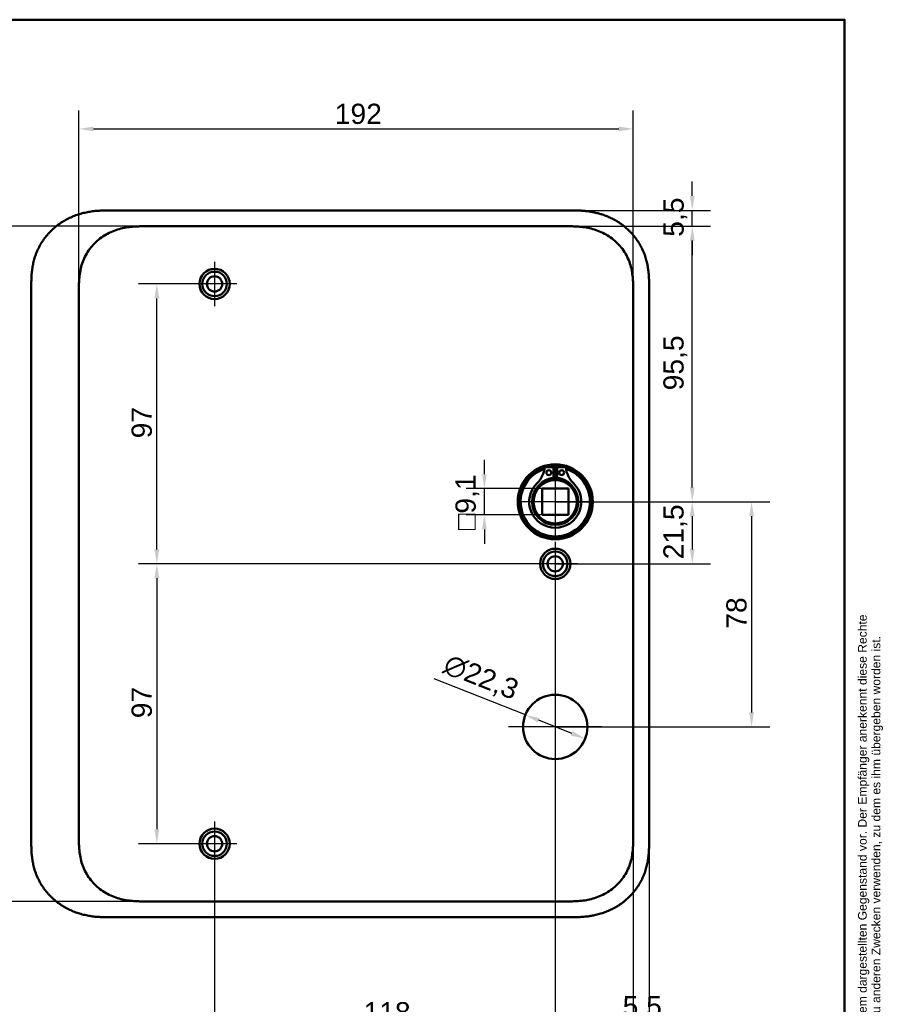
# Model space of a CAD drawing. Header units: millimetres. Extents: x 20 to 833, y 20 to 574.
# Tile 21 of 21: x 534 to 833, y 233 to 574. Entities that reach past the tile are written whole.
import ezdxf
from ezdxf.enums import TextEntityAlignment as Align

# ---------------------------------------------------------------- set-up
doc = ezdxf.new("R2010")
doc.units = ezdxf.units.MM
doc.header["$LTSCALE"] = 2
for name, color, linetype, lineweight in [('Bemaßungen(DIN)', 7, 'Continuous', 25), ('Mittelpunktmarkierung(DIN)', 7, 'Continuous', 25), ('Sichtbare Kanten(DIN)', 7, 'Continuous', 50), ('Skizziergeometrie(DIN)', 7, 'Continuous', 50), ('Symbole(DIN)', 7, 'Continuous', 25)]:
    doc.layers.add(name, color=color, linetype=linetype, lineweight=lineweight)
doc.styles.add('Aktuell-DIN', font='arial.ttf')
doc.styles.add('STANDARD-DIN~0', font='arial.ttf')
doc.styles.add('Textstil10', font='arial.ttf')
doc.styles.add('Textstil41', font='arial.ttf', dxfattribs={"width": 0.8})
doc.styles.add('Textstil83', font='arial.ttf', dxfattribs={"width": 0.8})
doc.dimstyles.new('CAD-LAN', dxfattribs={"dimscale": 2, "dimtxt": 3.5, "dimasz": 2.5, "dimexe": 3.175, "dimexo": 0, "dimgap": 0.8, "dimtad": 1, "dimrnd": 1e-08, "dimtxsty": 'STANDARD-DIN~0', "dimcen": 0.09, "dimdle": 10, "dimclrd": 250, "dimclre": 250, "dimclrt": 250, "dimadec": 0, "dimazin": 2, "dimtfac": 1, "dimtmove": 0, "dimatfit": 3, "dimfxl": 1, "dimtolj": 1, "dimtzin": 0, "dimlwd": 25, "dimlwe": 25, "dimarcsym": 0})

# ---------------------------------------------------------------- blocks, each defined once
blk = doc.blocks.new('Ränder Standardrahmen')
at = {"layer": 'Skizziergeometrie(DIN)', "flags": 128}
blk.add_lwpolyline([(10, 10), (10, 287), (410, 287), (410, 10), (10, 10)], dxfattribs=at)
blk = doc.blocks.new('Schriftfelder Heusser')
at = {"layer": 'Symbole(DIN)', "color": 7, "insert": (293.33, 191.7), "char_height": 1.5, "width": 182.3003, "attachment_point": 1, "rotation": 90, "line_spacing_factor": 0.944221, "style": 'Aktuell-DIN'}
blk.add_mtext('\\fArial|b0|i0;\\H1.5000;Die Schlossfabrik Heusser AG ist Eigentümerin dieses Dokumentes und behält sich alle Rechte an diesem und dem dargestellten Gegenstand vor. Der Empfänger anerkennt diese Rechte\\Pund wird das Dokument nicht ohne schriftliche Ermächtigung der Eigentümerin Dritten zugänglich machen oder zu anderen Zwecken verwenden, zu dem es ihm übergeben worden ist.\\P ', dxfattribs=at)
at = {"layer": 'Symbole(DIN)', "color": 179, "true_color": 0x262659, "style": 'Textstil10'}
blk.add_attdef('ERSTELLUNGSDATUM_001', (217.23, 218.29), '', height=2, dxfattribs=at)
at = {"layer": 'Symbole(DIN)', "color": 179, "true_color": 0x262659}
for tag, height, style, p in [('AUTOR', 2.49, 'Aktuell-DIN', (240.03, 219.26)), ('KONTROLLDATUM', 2, 'Textstil10', (217.42, 215.04)), ('KONTROLLIERT_VON', 2, 'Textstil10', (239.98, 215.05))]:
    blk.add_attdef(tag, text='', height=height, dxfattribs=dict(at, style=style)).set_placement(p, align=Align.MIDDLE_LEFT)
at = {"layer": 'Symbole(DIN)', "color": 7, "style": 'Textstil83', "width": 0.8}
blk.add_attdef('Anfänglicher_Ansichtsmaßstab_001', (281.57, 213.34), '', height=2.3, dxfattribs=at)
at = {"layer": 'Symbole(DIN)', "color": 179, "true_color": 0x262659, "style": 'Textstil10'}
blk.add_attdef('PROJEKT', text='', height=2, dxfattribs=at).set_placement((217.77, 209.72), align=Align.BOTTOM_LEFT)
at = {"layer": 'Symbole(DIN)', "color": 7, "style": 'Textstil41', "width": 0.8}
blk.add_attdef('STATUS', text='', height=5, dxfattribs=at).set_placement((284.53, 195.86), align=Align.MIDDLE_CENTER)
blk = doc.blocks.new('*D8')
at = {"layer": 'Bemaßungen(DIN)', "color": 250, "linetype": 'Continuous', "lineweight": 25, "true_color": 0x3f3f3f, "transparency": 16777216}
for p, q in [((554.78, 478.62), (554.78, 542.49)), ((746.78, 480.14), (746.78, 542.49)), ((559.78, 536.14), (741.78, 536.14))]:
    blk.add_line(p, q, dxfattribs=at)
at = {"layer": 'Bemaßungen(DIN)', "color": 250, "linetype": 'Continuous', "true_color": 0x3f3f3f, "transparency": 16777216}
for points in [[(559.78, 536.97), (559.78, 535.3), (554.78, 536.14)], [(741.78, 536.97), (741.78, 535.3), (746.78, 536.14)]]:
    blk.add_solid(points, dxfattribs=at)
at = {"layer": 'Defpoints', "color": 0, "linetype": 'Continuous', "transparency": 16777216}
for p in [(746.78, 536.14), (554.78, 478.62), (746.78, 480.14)]:
    blk.add_point(p, dxfattribs=at)
at = {"layer": 'Bemaßungen(DIN)', "color": 250, "linetype": 'Continuous', "lineweight": 25, "true_color": 0x3f3f3f, "transparency": 16777216, "insert": (643.41, 544.88), "char_height": 7, "attachment_point": 1, "style": 'STANDARD-DIN~0'}
blk.add_mtext('\\A1;192', dxfattribs=at)
blk = doc.blocks.new('*D9')
at = {"layer": 'Bemaßungen(DIN)', "color": 250, "linetype": 'Continuous', "lineweight": 25, "true_color": 0x3f3f3f, "transparency": 16777216}
for p, q in [((723.24, 502.42), (773.59, 502.42)), ((767.24, 411.92), (767.24, 497.42)), ((719.78, 406.92), (773.59, 406.92))]:
    blk.add_line(p, q, dxfattribs=at)
at = {"layer": 'Bemaßungen(DIN)', "color": 250, "linetype": 'Continuous', "true_color": 0x3f3f3f, "transparency": 16777216}
for points in [[(766.41, 497.42), (768.07, 497.42), (767.24, 502.42)], [(766.41, 411.92), (768.07, 411.92), (767.24, 406.92)]]:
    blk.add_solid(points, dxfattribs=at)
at = {"layer": 'Defpoints', "color": 0, "linetype": 'Continuous', "transparency": 16777216}
for p in [(723.24, 502.42), (767.24, 502.42), (719.78, 406.92)]:
    blk.add_point(p, dxfattribs=at)
at = {"layer": 'Bemaßungen(DIN)', "color": 250, "linetype": 'Continuous', "lineweight": 25, "true_color": 0x3f3f3f, "transparency": 16777216, "insert": (757.23, 445.55), "char_height": 7, "attachment_point": 1, "rotation": 90, "style": 'STANDARD-DIN~0'}
blk.add_mtext('\\A1;95,5', dxfattribs=at)
blk = doc.blocks.new('*D10')
at = {"layer": 'Bemaßungen(DIN)', "color": 250, "linetype": 'Continuous', "lineweight": 25, "true_color": 0x3f3f3f, "transparency": 16777216}
for p, q in [((767.24, 512.92), (767.24, 517.92)), ((724.24, 507.92), (773.59, 507.92)), ((767.24, 502.42), (767.24, 507.92)), ((723.24, 502.42), (773.59, 502.42)), ((767.24, 497.42), (767.24, 492.42))]:
    blk.add_line(p, q, dxfattribs=at)
at = {"layer": 'Bemaßungen(DIN)', "color": 250, "linetype": 'Continuous', "true_color": 0x3f3f3f, "transparency": 16777216}
for points in [[(766.41, 512.92), (768.07, 512.92), (767.24, 507.92)], [(766.41, 497.42), (768.07, 497.42), (767.24, 502.42)]]:
    blk.add_solid(points, dxfattribs=at)
at = {"layer": 'Defpoints', "color": 0, "linetype": 'Continuous', "transparency": 16777216}
for p in [(724.24, 507.92), (767.24, 507.92), (723.24, 502.42)]:
    blk.add_point(p, dxfattribs=at)
at = {"layer": 'Bemaßungen(DIN)', "color": 250, "linetype": 'Continuous', "lineweight": 25, "true_color": 0x3f3f3f, "transparency": 16777216, "insert": (757.26, 498.77), "char_height": 7, "attachment_point": 1, "rotation": 90, "style": 'STANDARD-DIN~0'}
blk.add_mtext('\\A1;5,5', dxfattribs=at)
blk = doc.blocks.new('*D11')
at = {"layer": 'Bemaßungen(DIN)', "color": 250, "linetype": 'Continuous', "lineweight": 25, "true_color": 0x3f3f3f, "transparency": 16777216}
for p, q in [((719.78, 406.92), (773.59, 406.92)), ((767.24, 401.92), (767.24, 390.42)), ((719.78, 385.42), (773.59, 385.42))]:
    blk.add_line(p, q, dxfattribs=at)
at = {"layer": 'Bemaßungen(DIN)', "color": 250, "linetype": 'Continuous', "true_color": 0x3f3f3f, "transparency": 16777216}
for points in [[(766.41, 401.92), (768.07, 401.92), (767.24, 406.92)], [(766.41, 390.42), (768.07, 390.42), (767.24, 385.42)]]:
    blk.add_solid(points, dxfattribs=at)
at = {"layer": 'Defpoints', "color": 0, "linetype": 'Continuous', "transparency": 16777216}
for p in [(719.78, 406.92), (719.78, 385.42), (767.24, 385.42)]:
    blk.add_point(p, dxfattribs=at)
at = {"layer": 'Bemaßungen(DIN)', "color": 250, "linetype": 'Continuous', "lineweight": 25, "true_color": 0x3f3f3f, "transparency": 16777216, "insert": (757.23, 386.99), "char_height": 7, "attachment_point": 1, "rotation": 90, "style": 'STANDARD-DIN~0'}
blk.add_mtext('\\A1;21,5', dxfattribs=at)
blk = doc.blocks.new('*D12')
at = {"layer": 'Bemaßungen(DIN)', "color": 250, "linetype": 'Continuous', "lineweight": 25, "true_color": 0x3f3f3f, "transparency": 16777216}
for p, q in [((719.78, 406.92), (794.13, 406.92)), ((787.78, 401.92), (787.78, 333.92)), ((719.78, 328.92), (794.13, 328.92))]:
    blk.add_line(p, q, dxfattribs=at)
at = {"layer": 'Bemaßungen(DIN)', "color": 250, "linetype": 'Continuous', "true_color": 0x3f3f3f, "transparency": 16777216}
for points in [[(786.95, 401.92), (788.61, 401.92), (787.78, 406.92)], [(786.95, 333.92), (788.61, 333.92), (787.78, 328.92)]]:
    blk.add_solid(points, dxfattribs=at)
at = {"layer": 'Defpoints', "color": 0, "linetype": 'Continuous', "transparency": 16777216}
for p in [(719.78, 406.92), (719.78, 328.92), (787.78, 328.92)]:
    blk.add_point(p, dxfattribs=at)
at = {"layer": 'Bemaßungen(DIN)', "color": 250, "linetype": 'Continuous', "lineweight": 25, "true_color": 0x3f3f3f, "transparency": 16777216, "insert": (779.03, 362.93), "char_height": 7, "attachment_point": 1, "rotation": 90, "style": 'STANDARD-DIN~0'}
blk.add_mtext('\\A1;78', dxfattribs=at)
blk = doc.blocks.new('*D13')
at = {"layer": 'Bemaßungen(DIN)', "color": 250, "linetype": 'Continuous', "lineweight": 25, "true_color": 0x3f3f3f, "transparency": 16777216}
for p, q in [((601.78, 482.42), (575.43, 482.42)), ((581.78, 390.42), (581.78, 477.42)), ((719.78, 385.42), (575.43, 385.42))]:
    blk.add_line(p, q, dxfattribs=at)
at = {"layer": 'Bemaßungen(DIN)', "color": 250, "linetype": 'Continuous', "true_color": 0x3f3f3f, "transparency": 16777216}
for points in [[(580.95, 477.42), (582.61, 477.42), (581.78, 482.42)], [(580.95, 390.42), (582.61, 390.42), (581.78, 385.42)]]:
    blk.add_solid(points, dxfattribs=at)
at = {"layer": 'Defpoints', "color": 0, "linetype": 'Continuous', "transparency": 16777216}
for p in [(581.78, 482.42), (601.78, 482.42), (719.78, 385.42)]:
    blk.add_point(p, dxfattribs=at)
at = {"layer": 'Bemaßungen(DIN)', "color": 250, "linetype": 'Continuous', "lineweight": 25, "true_color": 0x3f3f3f, "transparency": 16777216, "insert": (573.03, 428.91), "char_height": 7, "attachment_point": 1, "rotation": 90, "style": 'STANDARD-DIN~0'}
blk.add_mtext('\\A1;97', dxfattribs=at)
blk = doc.blocks.new('*D14')
at = {"layer": 'Bemaßungen(DIN)', "color": 250, "linetype": 'Continuous', "lineweight": 25, "true_color": 0x3f3f3f, "transparency": 16777216}
for p, q in [((719.78, 385.42), (575.43, 385.42)), ((581.78, 380.42), (581.78, 293.42)), ((601.78, 288.42), (575.43, 288.42))]:
    blk.add_line(p, q, dxfattribs=at)
at = {"layer": 'Bemaßungen(DIN)', "color": 250, "linetype": 'Continuous', "true_color": 0x3f3f3f, "transparency": 16777216}
for points in [[(580.95, 380.42), (582.61, 380.42), (581.78, 385.42)], [(580.95, 293.42), (582.61, 293.42), (581.78, 288.42)]]:
    blk.add_solid(points, dxfattribs=at)
at = {"layer": 'Defpoints', "color": 0, "linetype": 'Continuous', "transparency": 16777216}
for p in [(719.78, 385.42), (581.78, 288.42), (601.78, 288.42)]:
    blk.add_point(p, dxfattribs=at)
at = {"layer": 'Bemaßungen(DIN)', "color": 250, "linetype": 'Continuous', "lineweight": 25, "true_color": 0x3f3f3f, "transparency": 16777216, "insert": (573.03, 331.91), "char_height": 7, "attachment_point": 1, "rotation": 90, "style": 'STANDARD-DIN~0'}
blk.add_mtext('\\A1;97', dxfattribs=at)
blk = doc.blocks.new('*D15')
at = {"layer": 'Bemaßungen(DIN)', "color": 250, "linetype": 'Continuous', "lineweight": 25, "true_color": 0x3f3f3f, "transparency": 16777216}
for p, q in [((719.78, 377.77), (719.78, 218.42)), ((601.78, 280.77), (601.78, 218.42)), ((714.78, 224.77), (606.78, 224.77))]:
    blk.add_line(p, q, dxfattribs=at)
at = {"layer": 'Bemaßungen(DIN)', "color": 250, "linetype": 'Continuous', "true_color": 0x3f3f3f, "transparency": 16777216}
for points in [[(606.78, 225.6), (606.78, 223.94), (601.78, 224.77)], [(714.78, 225.6), (714.78, 223.94), (719.78, 224.77)]]:
    blk.add_solid(points, dxfattribs=at)
at = {"layer": 'Defpoints', "color": 0, "linetype": 'Continuous', "transparency": 16777216}
for p in [(719.78, 377.77), (601.78, 280.77), (601.78, 224.77)]:
    blk.add_point(p, dxfattribs=at)
at = {"layer": 'Bemaßungen(DIN)', "color": 250, "linetype": 'Continuous', "lineweight": 25, "true_color": 0x3f3f3f, "transparency": 16777216, "insert": (653.37, 233.52), "char_height": 7, "attachment_point": 1, "style": 'STANDARD-DIN~0'}
blk.add_mtext('\\A1;118', dxfattribs=at)
blk = doc.blocks.new('*D16')
at = {"layer": 'Bemaßungen(DIN)', "color": 250, "linetype": 'Continuous', "lineweight": 25, "true_color": 0x3f3f3f, "transparency": 16777216}
for p, q in [((746.78, 292.15), (746.78, 219.31)), ((752.28, 289.7), (752.28, 219.31)), ((741.78, 225.66), (736.78, 225.66)), ((746.78, 225.66), (752.28, 225.66)), ((757.28, 225.66), (762.28, 225.66))]:
    blk.add_line(p, q, dxfattribs=at)
at = {"layer": 'Bemaßungen(DIN)', "color": 250, "linetype": 'Continuous', "true_color": 0x3f3f3f, "transparency": 16777216}
for points in [[(741.78, 226.49), (741.78, 224.82), (746.78, 225.66)], [(757.28, 226.49), (757.28, 224.82), (752.28, 225.66)]]:
    blk.add_solid(points, dxfattribs=at)
at = {"layer": 'Defpoints', "color": 0, "linetype": 'Continuous', "transparency": 16777216}
for p in [(746.78, 292.15), (752.28, 289.7), (752.28, 225.66)]:
    blk.add_point(p, dxfattribs=at)
at = {"layer": 'Bemaßungen(DIN)', "color": 250, "linetype": 'Continuous', "lineweight": 25, "true_color": 0x3f3f3f, "transparency": 16777216, "insert": (743.13, 235.64), "char_height": 7, "attachment_point": 1, "style": 'STANDARD-DIN~0'}
blk.add_mtext('\\A1;5,5', dxfattribs=at)
blk = doc.blocks.new('*D17')
at = {"layer": 'Bemaßungen(DIN)', "color": 250, "linetype": 'Continuous', "lineweight": 25, "true_color": 0x3f3f3f, "transparency": 16777216}
for p, q in [((709.42, 333.04), (677.82, 345.59)), ((725.5, 326.65), (714.06, 331.19))]:
    blk.add_line(p, q, dxfattribs=at)
at = {"layer": 'Bemaßungen(DIN)', "color": 250, "linetype": 'Continuous', "true_color": 0x3f3f3f, "transparency": 16777216}
for points in [[(714.37, 331.97), (713.76, 330.42), (709.42, 333.04)], [(725.8, 327.42), (725.19, 325.88), (730.14, 324.8)]]:
    blk.add_solid(points, dxfattribs=at)
at = {"layer": 'Defpoints', "color": 0, "linetype": 'Continuous', "transparency": 16777216}
for p in [(709.42, 333.04), (730.14, 324.8)]:
    blk.add_point(p, dxfattribs=at)
at = {"layer": 'Bemaßungen(DIN)', "color": 250, "linetype": 'Continuous', "lineweight": 25, "true_color": 0x3f3f3f, "transparency": 16777216, "insert": (683.09, 354.52), "char_height": 7, "attachment_point": 1, "rotation": 338.3347, "style": 'STANDARD-DIN~0'}
blk.add_mtext('\\A1;∅22,3', dxfattribs=at)
blk = doc.blocks.new('*D26')
at = {"layer": 'Bemaßungen(DIN)', "color": 250, "linetype": 'Continuous', "lineweight": 25, "true_color": 0x3f3f3f, "transparency": 16777216}
for p, q in [((695.23, 416.47), (695.23, 421.47)), ((715.23, 411.47), (688.88, 411.47)), ((695.23, 402.37), (695.23, 411.47)), ((715.23, 402.37), (688.88, 402.37)), ((695.23, 397.37), (695.23, 392.37))]:
    blk.add_line(p, q, dxfattribs=at)
at = {"layer": 'Bemaßungen(DIN)', "color": 250, "linetype": 'Continuous', "true_color": 0x3f3f3f, "transparency": 16777216}
for points in [[(694.4, 416.47), (696.06, 416.47), (695.23, 411.47)], [(694.4, 397.37), (696.06, 397.37), (695.23, 402.37)]]:
    blk.add_solid(points, dxfattribs=at)
at = {"layer": 'Defpoints', "color": 0, "linetype": 'Continuous', "transparency": 16777216}
for p in [(695.23, 411.47), (715.23, 411.47), (715.23, 402.37)]:
    blk.add_point(p, dxfattribs=at)
at = {"layer": 'Bemaßungen(DIN)', "color": 250, "linetype": 'Continuous', "lineweight": 25, "true_color": 0x3f3f3f, "transparency": 16777216, "insert": (685.22, 397.15), "char_height": 7, "attachment_point": 1, "rotation": 90, "style": 'STANDARD-DIN~0'}
blk.add_mtext('\\A1;\\fAIGDT|b0|i0;\\H7.0000;o\\fArial|b0|i0;\\H7.0000;9,1', dxfattribs=at)
blk = doc.blocks.new('*D27')
at = {"layer": 'Bemaßungen(DIN)', "color": 250, "linetype": 'Continuous', "lineweight": 25, "true_color": 0x3f3f3f, "transparency": 16777216}
for p, q in [((578.32, 502.42), (503.97, 502.42)), ((510.32, 497.42), (510.32, 273.42)), ((578.32, 268.42), (503.97, 268.42))]:
    blk.add_line(p, q, dxfattribs=at)
at = {"layer": 'Bemaßungen(DIN)', "color": 250, "linetype": 'Continuous', "true_color": 0x3f3f3f, "transparency": 16777216}
for points in [[(509.48, 497.42), (511.15, 497.42), (510.32, 502.42)], [(509.48, 273.42), (511.15, 273.42), (510.32, 268.42)]]:
    blk.add_solid(points, dxfattribs=at)
at = {"layer": 'Defpoints', "color": 0, "linetype": 'Continuous', "transparency": 16777216}
for p in [(578.32, 502.42), (510.32, 268.42), (578.32, 268.42)]:
    blk.add_point(p, dxfattribs=at)
at = {"layer": 'Bemaßungen(DIN)', "color": 250, "linetype": 'Continuous', "lineweight": 25, "true_color": 0x3f3f3f, "transparency": 16777216, "insert": (501.57, 377.64), "char_height": 7, "attachment_point": 1, "rotation": 90, "style": 'STANDARD-DIN~0'}
blk.add_mtext('\\A1;234', dxfattribs=at)

msp = doc.modelspace()

# ---------------------------------------------------------------- linework, layer by layer
at = {"layer": 'Mittelpunktmarkierung(DIN)', "linetype": 'Continuous'}
for p, q in [((601.78, 490.07), (601.78, 474.77)), ((609.43, 482.42), (594.13, 482.42)), ((719.78, 419.42), (719.78, 394.42)), ((732.28, 406.92), (707.28, 406.92)), ((719.78, 393.07), (719.78, 377.77)), ((727.43, 385.42), (712.13, 385.42)), ((719.78, 345.07), (719.78, 312.77)), ((735.93, 328.92), (703.63, 328.92)), ((601.78, 296.07), (601.78, 280.77)), ((609.43, 288.42), (594.13, 288.42))]:
    msp.add_line(p, q, dxfattribs=at)
at = {"layer": 'Sichtbare Kanten(DIN)'}
for p, q in [((724.241, 507.92), (565.318, 507.92)), ((578.318, 502.42), (578.318, 502.42)), ((723.241, 502.42), (578.318, 502.42)), ((538.28, 481.136), (538.28, 289.663)), ((752.28, 289.705), (752.28, 481.136)), ((716.139, 418.879), (719.163, 418.879)), ((719.163, 418.879), (719.163, 415.179)), ((720.396, 418.879), (723.42, 418.879)), ((720.396, 415.179), (720.396, 418.879)), ((724.33, 411.47), (715.23, 411.47)), ((715.23, 402.37), (715.23, 411.47)), ((724.33, 411.47), (724.33, 402.37)), ((724.33, 402.37), (715.23, 402.37)), ((723.241, 268.42), (578.318, 268.42)), ((578.318, 268.42), (578.318, 268.42)), ((723.241, 268.42), (723.241, 268.42)), ((565.318, 262.92), (724.241, 262.92))]:
    msp.add_line(p, q, dxfattribs=at)
for centre, radius in [((601.78, 482.42), 5.25), ((601.78, 482.42), 4.25), ((601.78, 482.42), 2.65), ((719.78, 406.92), 13), ((719.78, 406.92), 12.5), ((717.548, 417.029), 0.85), ((722.011, 417.029), 0.85), ((719.78, 406.92), 8), ((719.78, 406.92), 7.5), ((719.78, 385.42), 5.25), ((719.78, 385.42), 4.25), ((719.78, 385.42), 2.65), ((719.78, 328.92), 11.15), ((601.78, 288.42), 5.25), ((601.78, 288.42), 4.25), ((601.78, 288.42), 2.65)]:
    msp.add_circle(centre, radius, dxfattribs=at)
for centre, radius, start, end in [((719.78, 406.92), 12, 108.17213, 71.82787), ((707.457, 419.619), 8.678, 314.1409, 355.03295), ((719.78, 406.92), 12, 85.21102, 94.78898), ((732.102, 419.619), 8.678, 184.96705, 225.8591), ((719.78, 406.92), 9.017, 134.1409, 45.8591), ((719.78, 407.654), 7.55, 94.68501, 144.3129), ((719.78, 406.92), 8.2, 63.63056, 116.36944), ((719.78, 406.92), 9, 86.0711, 93.9289), ((719.78, 407.654), 7.55, 35.6871, 85.31499)]:
    msp.add_arc(centre, radius, start, end, dxfattribs=at)
for points, knots in [([(565.318, 507.92), (564.733, 507.918), (563.554, 507.905), (562.065, 507.841), (560.567, 507.726), (559.364, 507.588), (557.86, 507.346), (556.659, 507.094), (555.17, 506.699), (553.99, 506.318), (552.539, 505.757), (551.402, 505.241), (550.017, 504.513), (548.942, 503.864), (547.65, 502.975), (546.66, 502.202), (545.486, 501.166), (544.601, 500.283), (543.569, 499.118), (542.805, 498.142), (541.933, 496.872), (541.304, 495.82), (540.606, 494.47), (540.118, 493.365), (539.598, 491.96), (539.252, 490.821), (538.903, 489.387), (538.689, 488.235), (538.494, 486.796), (538.39, 485.648), (538.313, 484.222), (538.28, 482.807), (538.279, 481.69), (538.28, 481.136)], [-0.99998994, -0.99998994, -0.99998994, -0.99998994, -0.9592928, -0.91859565, -0.89824708, -0.85754993, -0.83720136, -0.79650421, -0.77615564, -0.73545849, -0.71510992, -0.67441277, -0.6540642, -0.61336705, -0.59301848, -0.55232133, -0.53197276, -0.49127561, -0.47092704, -0.43022989, -0.40988132, -0.36918417, -0.3488356, -0.30813845, -0.28778988, -0.24709273, -0.22674416, -0.18604701, -0.16569844, -0.12500129, -0.10465272, -0.06395557, -0.02325842, -0.02325842, -0.02325842, -0.02325842]), ([(752.28, 481.136), (752.28, 481.435), (752.279, 482.034), (752.274, 482.787), (752.261, 483.543), (752.244, 484.151), (752.21, 484.915), (752.172, 485.526), (752.096, 486.445), (751.995, 487.365), (751.807, 488.59), (751.624, 489.504), (751.407, 490.411), (751.244, 491.012), (751.017, 491.757), (750.817, 492.348), (750.544, 493.079), (750.307, 493.657), (749.925, 494.512), (749.507, 495.35), (748.813, 496.573), (748.129, 497.618), (747.195, 498.867), (746.386, 499.818), (745.306, 500.942), (744.388, 501.787), (743.181, 502.77), (742.169, 503.498), (740.855, 504.331), (739.765, 504.935), (738.504, 505.54), (737.645, 505.903), (736.774, 506.233), (736.187, 506.437), (735.299, 506.718), (734.403, 506.966), (733.196, 507.244), (732.285, 507.414), (731.37, 507.555), (730.76, 507.635), (729.997, 507.718), (729.386, 507.772), (728.623, 507.827), (728.013, 507.859), (727.101, 507.895), (725.889, 507.92), (724.838, 507.921), (724.241, 507.92)], [-0.99999789, -0.99999789, -0.99999789, -0.99999789, -0.9791648, -0.9583317, -0.94791516, -0.92708206, -0.91666552, -0.89583243, -0.88541588, -0.85416624, -0.83333315, -0.80208351, -0.79166696, -0.77083387, -0.76041733, -0.73958423, -0.72916769, -0.70833459, -0.69791805, -0.66666841, -0.64583532, -0.60416913, -0.58333604, -0.54166985, -0.52083676, -0.47917058, -0.45833749, -0.4166713, -0.39583821, -0.35417202, -0.33333893, -0.30208929, -0.29167275, -0.27083965, -0.26042311, -0.22917347, -0.20834038, -0.17709074, -0.16667419, -0.1458411, -0.13542455, -0.11459146, -0.10417491, -0.08334182, -0.07292528, -0.04167564, -0.00000945, -0.00000945, -0.00000945, -0.00000945]), ([(554.78, 480.136), (554.78, 480.764), (554.78, 481.412), (554.792, 482.061), (554.806, 482.784), (554.835, 483.508), (554.89, 484.223), (554.95, 485.001), (555.041, 485.769), (555.172, 486.531), (555.308, 487.324), (555.487, 488.11), (555.721, 488.9), (555.957, 489.694), (556.247, 490.481), (556.592, 491.247), (556.939, 492.016), (557.342, 492.764), (557.798, 493.481), (558.252, 494.197), (558.759, 494.882), (559.315, 495.53), (559.866, 496.172), (560.467, 496.78), (561.104, 497.341), (561.741, 497.901), (562.411, 498.413), (563.111, 498.878), (563.807, 499.339), (564.532, 499.754), (565.285, 500.123), (566.021, 500.484), (566.784, 500.8), (567.567, 501.071), (568.322, 501.333), (569.097, 501.552), (569.881, 501.73), (570.629, 501.899), (571.386, 502.032), (572.149, 502.132), (572.873, 502.227), (573.603, 502.293), (574.334, 502.337), (575.024, 502.378), (575.717, 502.4), (576.403, 502.41), (577.049, 502.42), (577.691, 502.42), (578.318, 502.42)], [0, 0, 0, 0, 0.20048, 0.20048, 0.20048, 0.4237428, 0.4237428, 0.4237428, 0.6666848, 0.6666848, 0.6666848, 0.9193992, 0.9193992, 0.9193992, 1.173002, 1.173002, 1.173002, 1.4278722, 1.4278722, 1.4278722, 1.6819311, 1.6819311, 1.6819311, 1.933378, 1.933378, 1.933378, 2.1848149, 2.1848149, 2.1848149, 2.4343919, 2.4343919, 2.4343919, 2.6782792, 2.6782792, 2.6782792, 2.9134601, 2.9134601, 2.9134601, 3.1379646, 3.1379646, 3.1379646, 3.3508174, 3.3508174, 3.3508174, 3.5518222, 3.5518222, 3.5518222, 3.7413044, 3.7413044, 3.7413044, 3.7413044]), ([(723.241, 502.42), (723.869, 502.42), (724.51, 502.42), (725.157, 502.41), (725.843, 502.4), (726.535, 502.378), (727.226, 502.337), (727.957, 502.293), (728.686, 502.227), (729.41, 502.132), (730.174, 502.032), (730.93, 501.899), (731.679, 501.73), (732.463, 501.552), (733.237, 501.333), (733.992, 501.071), (734.775, 500.8), (735.538, 500.484), (736.274, 500.123), (737.027, 499.754), (737.753, 499.339), (738.448, 498.878), (739.149, 498.413), (739.819, 497.901), (740.455, 497.341), (741.092, 496.78), (741.693, 496.172), (742.244, 495.53), (742.8, 494.882), (743.307, 494.197), (743.761, 493.481), (744.217, 492.764), (744.62, 492.016), (744.967, 491.247), (745.312, 490.481), (745.602, 489.694), (745.838, 488.9), (746.073, 488.11), (746.251, 487.324), (746.387, 486.531), (746.518, 485.769), (746.609, 485.001), (746.669, 484.223), (746.724, 483.508), (746.753, 482.784), (746.767, 482.061), (746.78, 481.412), (746.78, 480.764), (746.78, 480.136)], [0, 0, 0, 0, 0.1894834, 0.1894834, 0.1894834, 0.3904881, 0.3904881, 0.3904881, 0.6033414, 0.6033414, 0.6033414, 0.8278466, 0.8278466, 0.8278466, 1.0630283, 1.0630283, 1.0630283, 1.3069161, 1.3069161, 1.3069161, 1.5564929, 1.5564929, 1.5564929, 1.8079285, 1.8079285, 1.8079285, 2.0593731, 2.0593731, 2.0593731, 2.3134297, 2.3134297, 2.3134297, 2.5682979, 2.5682979, 2.5682979, 2.8218991, 2.8218991, 2.8218991, 3.0746122, 3.0746122, 3.0746122, 3.3175525, 3.3175525, 3.3175525, 3.5408138, 3.5408138, 3.5408138, 3.7412926, 3.7412926, 3.7412926, 3.7412926]), ([(578.318, 268.42), (577.69, 268.42), (577.049, 268.421), (576.402, 268.43), (575.716, 268.441), (575.024, 268.462), (574.334, 268.504), (573.602, 268.548), (572.873, 268.614), (572.149, 268.709), (571.386, 268.809), (570.629, 268.941), (569.881, 269.111), (569.097, 269.289), (568.322, 269.508), (567.567, 269.77), (566.784, 270.041), (566.021, 270.357), (565.285, 270.718), (564.532, 271.087), (563.806, 271.502), (563.111, 271.963), (562.411, 272.428), (561.741, 272.94), (561.104, 273.5), (560.467, 274.06), (559.866, 274.669), (559.315, 275.311), (558.759, 275.959), (558.252, 276.644), (557.798, 277.359), (557.342, 278.077), (556.939, 278.825), (556.592, 279.594), (556.247, 280.359), (555.957, 281.147), (555.721, 281.941), (555.487, 282.731), (555.308, 283.517), (555.172, 284.31), (555.041, 285.072), (554.95, 285.84), (554.89, 286.618), (554.835, 287.333), (554.806, 288.057), (554.792, 288.78), (554.78, 289.429), (554.78, 290.077), (554.78, 290.705)], [0, 0, 0, 0, 0.1894861, 0.1894861, 0.1894861, 0.3904941, 0.3904941, 0.3904941, 0.6033491, 0.6033491, 0.6033491, 0.8278544, 0.8278544, 0.8278544, 1.0630348, 1.0630348, 1.0630348, 1.3069205, 1.3069205, 1.3069205, 1.5564953, 1.5564953, 1.5564953, 1.8079303, 1.8079303, 1.8079303, 2.0593759, 2.0593759, 2.0593759, 2.3134335, 2.3134335, 2.3134335, 2.5683022, 2.5683022, 2.5683022, 2.8219033, 2.8219033, 2.8219033, 3.0746163, 3.0746163, 3.0746163, 3.3175565, 3.3175565, 3.3175565, 3.5408165, 3.5408165, 3.5408165, 3.7412931, 3.7412931, 3.7412931, 3.7412931]), ([(746.78, 290.705), (746.78, 290.077), (746.78, 289.429), (746.767, 288.78), (746.753, 288.057), (746.724, 287.333), (746.669, 286.618), (746.609, 285.84), (746.518, 285.071), (746.387, 284.31), (746.251, 283.517), (746.073, 282.731), (745.838, 281.94), (745.602, 281.147), (745.312, 280.359), (744.967, 279.594), (744.62, 278.825), (744.217, 278.077), (743.761, 277.359), (743.307, 276.644), (742.8, 275.959), (742.244, 275.311), (741.693, 274.669), (741.092, 274.06), (740.455, 273.5), (739.819, 272.94), (739.149, 272.428), (738.448, 271.963), (737.753, 271.502), (737.027, 271.087), (736.274, 270.718), (735.538, 270.357), (734.775, 270.041), (733.992, 269.77), (733.237, 269.508), (732.463, 269.289), (731.679, 269.111), (730.93, 268.941), (730.173, 268.809), (729.41, 268.709), (728.686, 268.614), (727.957, 268.548), (727.225, 268.504), (726.535, 268.462), (725.843, 268.441), (725.157, 268.43), (724.51, 268.421), (723.869, 268.42), (723.241, 268.42)], [0, 0, 0, 0, 0.2004784, 0.2004784, 0.2004784, 0.4237411, 0.4237411, 0.4237411, 0.6666843, 0.6666843, 0.6666843, 0.9194, 0.9194, 0.9194, 1.1730033, 1.1730033, 1.1730033, 1.4278738, 1.4278738, 1.4278738, 1.6819326, 1.6819326, 1.6819326, 1.9333793, 1.9333793, 1.9333793, 2.1848165, 2.1848165, 2.1848165, 2.4343943, 2.4343943, 2.4343943, 2.6782826, 2.6782826, 2.6782826, 2.9134642, 2.9134642, 2.9134642, 3.1379689, 3.1379689, 3.1379689, 3.3508216, 3.3508216, 3.3508216, 3.5518256, 3.5518256, 3.5518256, 3.7413067, 3.7413067, 3.7413067, 3.7413067]), ([(538.28, 289.622), (538.279, 289.095), (538.281, 288.006), (538.313, 286.619), (538.39, 285.193), (538.494, 284.045), (538.689, 282.605), (538.903, 281.453), (539.252, 280.02), (539.598, 278.881), (540.118, 277.476), (540.606, 276.371), (541.304, 275.02), (541.933, 273.969), (542.805, 272.699), (543.569, 271.722), (544.601, 270.558), (545.486, 269.675), (546.66, 268.639), (547.65, 267.866), (548.942, 266.977), (550.017, 266.328), (551.402, 265.6), (552.539, 265.084), (553.99, 264.523), (555.17, 264.142), (556.659, 263.747), (557.86, 263.495), (559.364, 263.253), (560.567, 263.115), (562.065, 263), (563.554, 262.936), (564.733, 262.923), (565.318, 262.92)], [-0.97472618, -0.97472618, -0.97472618, -0.97472618, -0.93604739, -0.89534998, -0.87500127, -0.83430386, -0.81395515, -0.77325774, -0.75290903, -0.71221162, -0.69186291, -0.6511655, -0.6308168, -0.59011938, -0.56977068, -0.52907326, -0.50872456, -0.46802714, -0.44767844, -0.40698102, -0.38663232, -0.3459349, -0.3255862, -0.28488878, -0.26454008, -0.22384266, -0.20349396, -0.16279654, -0.14244784, -0.10175042, -0.08140172, -0.0407043, -0.00000689, -0.00000689, -0.00000689, -0.00000689]), ([(724.241, 262.92), (724.838, 262.92), (725.89, 262.921), (727.101, 262.946), (728.013, 262.981), (728.623, 263.014), (729.386, 263.068), (729.997, 263.123), (730.76, 263.206), (731.37, 263.286), (732.285, 263.427), (733.197, 263.597), (734.554, 263.91), (735.747, 264.251), (737.214, 264.76), (738.364, 265.233), (739.765, 265.907), (740.855, 266.509), (742.17, 267.343), (743.181, 268.071), (744.388, 269.054), (745.306, 269.899), (746.386, 271.022), (747.195, 271.974), (748.129, 273.223), (748.813, 274.268), (749.584, 275.626), (750.13, 276.751), (750.721, 278.195), (751.122, 279.378), (751.529, 280.881), (751.783, 282.098), (751.995, 283.476), (752.096, 284.396), (752.172, 285.314), (752.21, 285.926), (752.244, 286.689), (752.261, 287.297), (752.274, 288.054), (752.279, 288.807), (752.28, 289.406), (752.28, 289.705)], [-0.99999787, -0.99999787, -0.99999787, -0.99999787, -0.95833168, -0.92708204, -0.9166655, -0.89583241, -0.88541586, -0.86458277, -0.85416622, -0.83333313, -0.82291658, -0.79166695, -0.77083385, -0.72916767, -0.70833458, -0.66666839, -0.6458353, -0.60416912, -0.58333603, -0.54166984, -0.52083675, -0.47917057, -0.45833747, -0.41667129, -0.3958382, -0.35417201, -0.33333892, -0.29167274, -0.27083965, -0.22917346, -0.20834037, -0.16667419, -0.14584109, -0.11459146, -0.10417491, -0.08334182, -0.07292527, -0.05209218, -0.04167563, -0.02084254, -0.00000945, -0.00000945, -0.00000945, -0.00000945])]:
    msp.add_open_spline(points, degree=3, knots=knots, dxfattribs=at)
for points, degree in [([(554.78, 290.705), (554.78, 353.849), (554.78, 416.992), (554.78, 480.136)], 3), ([(746.78, 480.136), (746.78, 385.42), (746.78, 290.705)], 2)]:
    msp.add_open_spline(points, degree=degree, dxfattribs=at)

# ---------------------------------------------------------------- block references
at = {"xscale": 2, "yscale": 2, "zscale": 2}
for name, p in [('Ränder Standardrahmen', (0, 0)), ('Schriftfelder Heusser', (238, -362.833))]:
    msp.add_blockref(name, p, dxfattribs=at)

# ---------------------------------------------------------------- dimensions: what is measured, and where the dimension line sits
at = {"layer": 'Bemaßungen(DIN)', "color": 250, "linetype": 'Continuous', "lineweight": 25, "true_color": 0x3f3f3f}
for base, p1, p2, angle, override, picture, middle in [((746.78, 536.136), (554.78, 478.615), (746.78, 480.136), 180, {"dimgap": 0.8, "dimdec": 2, "dimtol": 0, "dimlim": 0, "dimtp": 0, "dimtm": 0, "dimtdec": 2, "dimtofl": 0, "dimatfit": 1}, '*D8', (650.78, 536.136)), ((767.241, 507.92), (723.241, 502.42), (724.241, 507.92), 90, {"dimgap": 0.8, "dimdec": 2, "dimtol": 0, "dimlim": 0, "dimtp": 0, "dimtm": 0, "dimtdec": 2, "dimtofl": 1, "dimatfit": 1}, '*D10', (767.241, 505.17)), ((510.318, 268.42), (578.318, 502.42), (578.318, 268.42), 90, {"dimgap": 0.8, "dimdec": 2, "dimtol": 0, "dimlim": 0, "dimtp": 0, "dimtm": 0, "dimtdec": 2, "dimtofl": 0, "dimatfit": 1}, '*D27', (510.318, 385.42)), ((767.241, 502.42), (719.78, 406.92), (723.241, 502.42), 90, {"dimgap": 0.8, "dimdec": 2, "dimtol": 0, "dimlim": 0, "dimtp": 0, "dimtm": 0, "dimtdec": 2, "dimtofl": 0, "dimatfit": 1}, '*D9', (767.241, 454.67)), ((581.78, 482.42), (719.78, 385.42), (601.78, 482.42), 90, {"dimgap": 0.8, "dimdec": 2, "dimtol": 0, "dimlim": 0, "dimtp": 0, "dimtm": 0, "dimtdec": 2, "dimtofl": 0, "dimatfit": 1}, '*D13', (581.78, 433.92)), ((767.241, 385.42), (719.78, 406.92), (719.78, 385.42), 90, {"dimgap": 0.8, "dimdec": 2, "dimtol": 0, "dimlim": 0, "dimtp": 0, "dimtm": 0, "dimtdec": 2, "dimtofl": 0, "dimatfit": 1}, '*D11', (767.241, 396.17)), ((787.78, 328.92), (719.78, 406.92), (719.78, 328.92), 90, {"dimgap": 0.8, "dimdec": 2, "dimtol": 0, "dimlim": 0, "dimtp": 0, "dimtm": 0, "dimtdec": 2, "dimtofl": 0, "dimatfit": 1}, '*D12', (787.78, 367.92)), ((581.78, 288.42), (719.78, 385.42), (601.78, 288.42), 90, {"dimgap": 0.8, "dimdec": 2, "dimtol": 0, "dimlim": 0, "dimtp": 0, "dimtm": 0, "dimtdec": 2, "dimtofl": 0, "dimatfit": 1}, '*D14', (581.78, 336.92)), ((601.78, 224.77), (719.78, 377.77), (601.78, 280.77), 180, {"dimgap": 0.8, "dimdec": 2, "dimtol": 0, "dimlim": 0, "dimtp": 0, "dimtm": 0, "dimtdec": 2, "dimtofl": 0, "dimatfit": 1}, '*D15', (660.78, 224.77)), ((752.28, 225.657), (746.78, 292.147), (752.28, 289.705), 180, {"dimgap": 0.8, "dimdec": 2, "dimtol": 0, "dimlim": 0, "dimtp": 0, "dimtm": 0, "dimtdec": 2, "dimtofl": 1, "dimatfit": 1}, '*D16', (749.53, 225.657))]:
    dim = msp.add_linear_dim(base=base, p1=p1, p2=p2, angle=angle, dimstyle='CAD-LAN', override=override, dxfattribs=at)
    dim.commit()
    dim.dimension.update_dxf_attribs({"geometry": picture, "text_midpoint": middle, "dimtype": 160})
dim = msp.add_linear_dim(base=(695.23, 411.47), p1=(715.23, 402.37), p2=(715.23, 411.47), angle=90, text='\\fAIGDT|b0|i0;\\H7.0000;o\\fArial|b0|i0;\\H7.0000;<>', dimstyle='CAD-LAN', override={"dimgap": 0.8, "dimdec": 2, "dimtol": 0, "dimlim": 0, "dimtp": 0, "dimtm": 0, "dimtdec": 2, "dimtofl": 1, "dimatfit": 1}, dxfattribs=at)
dim.commit()
dim.dimension.update_dxf_attribs({"geometry": '*D26', "text_midpoint": (695.23, 406.92), "dimtype": 160})
dim = msp.add_diameter_dim_2p(p1=(730.142, 324.804), p2=(709.417, 333.037), dimstyle='CAD-LAN', override={"dimgap": 0.8, "dimdec": 2, "dimlfac": 1, "dimtol": 0, "dimlim": 0, "dimtp": 0, "dimtm": 0, "dimtdec": 2, "dimatfit": 2}, dxfattribs=at)
dim.commit()
dim.dimension.update_dxf_attribs({"geometry": '*D17', "text_midpoint": (691.295, 340.236), "dimtype": 163})

doc.saveas('drawing.dxf')
